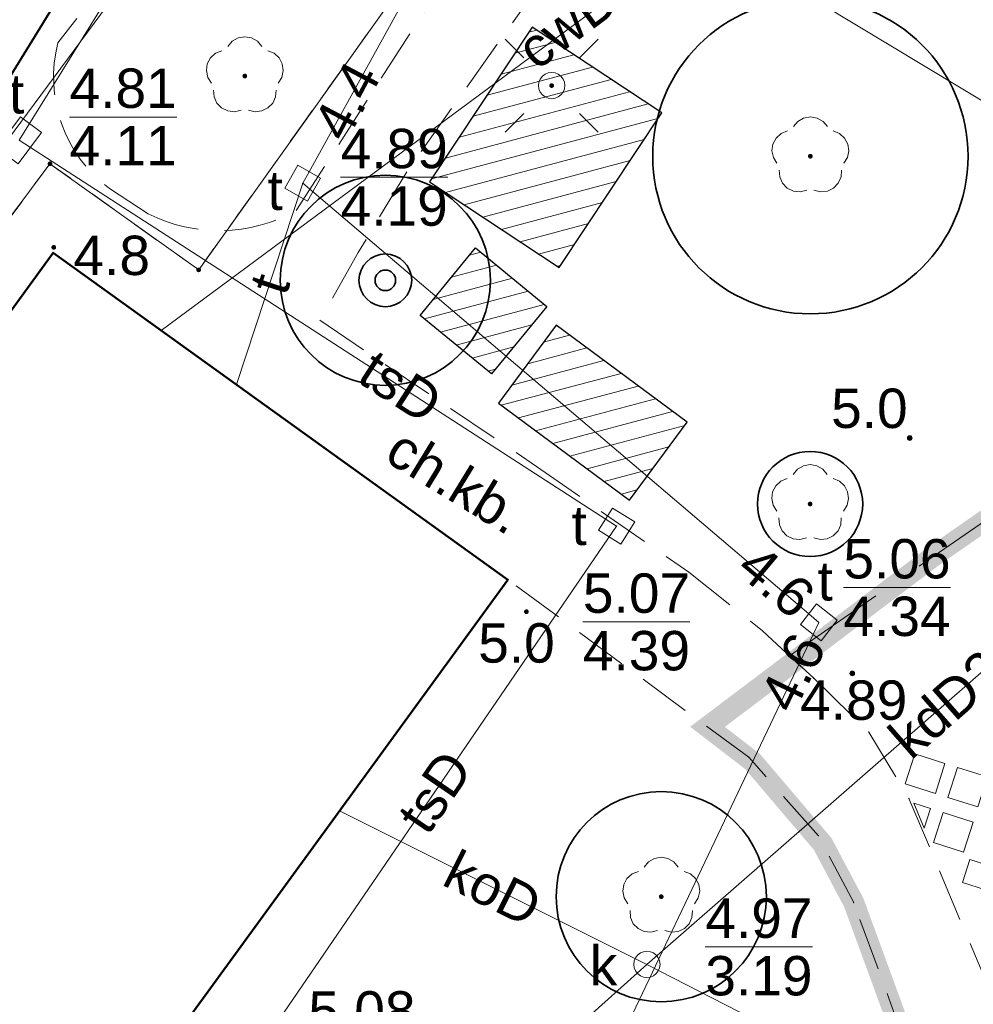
# Model space of a CAD drawing. Extents: x 5477758 to 5478338, y 5918274 to 5918502.
# Tile 47 of 121: x 5477899 to 5477917, y 5918375 to 5918394. Entities that reach past the tile are written whole.
import ezdxf
from ezdxf.enums import TextEntityAlignment as Align

# ---------------------------------------------------------------- set-up
doc = ezdxf.new("R2010")
doc.units = 0
doc.header["$PDSIZE"] = 0.75
for name, pattern in [('budynki akt$0$DASHED', [19.05, 12.7, -6.35]), ('PRZER1-1', [2, 1, -1]), ('PRZER2-1', [3, 2, -1]), ('PRZER4-1', [5, 4, -1])]:
    doc.linetypes.add(name, pattern=pattern)
doc.layers.get('0').update_dxf_attribs({"color": 8, "linetype": 'CONTINUOUS', "lineweight": 13})
for name, color, linetype, lineweight in [('0_PROJEKTOWANE ZABAWKI', 8, 'CONTINUOUS', 0), ('0_PŁYTA CHODNIKOWA_BETONOWA', 8, 'CONTINUOUS', 0), ('A_GRANICA OPRACOWANIA', 8, 'CONTINUOUS', 0), ('GEPPGD', 8, 'CONTINUOUS', 18), ('GESBZO', 8, 'CONTINUOUS', 50), ('GESDZI', 8, 'CONTINUOUS', 18), ('GESUZY', 8, 'PRZER1-1', 18), ('GSPPRB', 8, 'CONTINUOUS', 20), ('GSPRDL', 8, 'CONTINUOUS', 18), ('GSPWPN', 8, 'CONTINUOUS', 13), ('GSPWPN_O', 8, 'CONTINUOUS', 13), ('GSSINN', 8, 'CONTINUOUS', 18), ('GSSKOD', 8, 'PRZER2-1', 18), ('GSSKOD_O', 8, 'PRZER2-1', 18), ('GULCPR', 8, 'CONTINUOUS', 18), ('GULCPR_O', 8, 'CONTINUOUS', 18), ('GULKPR', 8, 'CONTINUOUS', 18), ('GULKPR_O', 8, 'CONTINUOUS', 18), ('GULTPR', 8, 'CONTINUOUS', 18), ('GULTPR_O', 8, 'CONTINUOUS', 18), ('GUPELA', 8, 'CONTINUOUS', 18), ('GUPIKP', 8, 'CONTINUOUS', 18), ('GUPIWZ', 8, 'CONTINUOUS', 18), ('GUPIWZ_O', 8, 'CONTINUOUS', 18), ('GUPKSD', 8, 'CONTINUOUS', 18), ('GUPPRZ', 8, 'CONTINUOUS', 18), ('GUPPRZ_O', 8, 'CONTINUOUS', 18), ('OT_Rzedna', 8, 'CONTINUOUS', 18), ('pomiar', 8, 'CONTINUOUS', 18), ('wysokosci', 8, 'CONTINUOUS', 18), ('zakres', 8, 'PRZER4-1', 50), ('ZZ_drzewo-nanoszone-recznie', 8, 'CONTINUOUS', 35), ('ZZ_grupa', 8, 'CONTINUOUS', 30), ('ZZ_grupa-krzewow-szraf', 8, 'CONTINUOUS', 13), ('ZZ_korona', 8, 'CONTINUOUS', 35)]:
    doc.layers.add(name, color=color, linetype=linetype, lineweight=lineweight)
doc.styles.add('GEO-INFO', font='arial.ttf')
pattern_1 = [(194.933, (5477837.84446, 5918344.9947), (0.0818164, -0.3067773), [])]

# ---------------------------------------------------------------- blocks, each defined once
blk = doc.blocks.new('Płytka betonowa')
for points in [[(5469701.546, 5921608.104), (5469702.146, 5921608.104), (5469702.146, 5921607.504), (5469701.546, 5921607.504), (5469701.546, 5921608.104)], [(5469702.446, 5921608.104), (5469703.046, 5921608.104), (5469703.046, 5921607.504), (5469702.446, 5921607.504), (5469702.446, 5921608.104)]]:
    blk.add_lwpolyline(points)
blk = doc.blocks.new('EPPGN')
blk.add_hatch(color=0).paths.add_polyline_path([(0, -0.09), (0.027812, -0.085595), (0.052901, -0.072812), (0.072812, -0.052901), (0.085595, -0.027812), (0.09, 0), (0.085595, 0.027812), (0.072812, 0.052901), (0.052901, 0.072812), (0.027812, 0.085595), (0, 0.09), (-0.027812, 0.085595), (-0.052901, 0.072812), (-0.072812, 0.052901), (-0.085595, 0.027812), (-0.09, 0), (-0.085595, -0.027812), (-0.072812, -0.052901), (-0.052901, -0.072812), (-0.027812, -0.085595)])
blk = doc.blocks.new('POINT')
at = {"color": 0}
blk.add_point((0, 0), dxfattribs=at)
blk = doc.blocks.new('KOLO')
blk.add_hatch(color=0).paths.add_polyline_path([(-0.5, 0), (-0.482963, -0.12941), (-0.433013, -0.25), (-0.353553, -0.353553), (-0.25, -0.433013), (-0.12941, -0.482963), (0, -0.5), (0.12941, -0.482963), (0.25, -0.433013), (0.353553, -0.353553), (0.433013, -0.25), (0.482963, -0.12941), (0.5, 0), (0.482963, 0.12941), (0.433013, 0.25), (0.353553, 0.353553), (0.25, 0.433013), (0.12941, 0.482963), (0, 0.5), (-0.12941, 0.482963), (-0.25, 0.433013), (-0.353553, 0.353553), (-0.433013, 0.25), (-0.482963, 0.12941)])
blk = doc.blocks.new('OKRAG_PELNY')
at = {"color": 0}
blk.add_lwpolyline([(0, 0.5), (0.12941, 0.482963), (0.25, 0.433013), (0.353553, 0.353553), (0.433013, 0.25), (0.482963, 0.12941), (0.5, 0), (0.482963, -0.12941), (0.433013, -0.25), (0.353553, -0.353553), (0.25, -0.433013), (0.12941, -0.482963), (0, -0.5), (-0.12941, -0.482963), (-0.25, -0.433013), (-0.353553, -0.353553), (-0.433013, -0.25), (-0.482963, -0.12941), (-0.5, 0), (-0.482963, 0.12941), (-0.433013, 0.25), (-0.353553, 0.353553), (-0.25, 0.433013), (-0.12941, 0.482963)], close=True, dxfattribs=at)
blk = doc.blocks.new('SPDLP')
blk.add_hatch(color=0).paths.add_polyline_path([(0, -0.09), (0.027812, -0.085595), (0.052901, -0.072812), (0.072812, -0.052901), (0.085595, -0.027812), (0.09, 0), (0.085595, 0.027812), (0.072812, 0.052901), (0.052901, 0.072812), (0.027812, 0.085595), (0, 0.09), (-0.027812, 0.085595), (-0.052901, 0.072812), (-0.072812, 0.052901), (-0.085595, 0.027812), (-0.09, 0), (-0.085595, -0.027812), (-0.072812, -0.052901), (-0.052901, -0.072812), (-0.027812, -0.085595)])
at = {"color": 0}
for points in [[(-0.648554, 1.126667), (-0.481106, 1.325358), (-0.255912, 1.454989), (0, 1.5), (0.255912, 1.454989), (0.481106, 1.325358), (0.648554, 1.126667)], [(-1.271938, -0.268652), (-1.40916, -0.048001), (-1.462858, 0.20623), (-1.426585, 0.463525), (-1.304695, 0.693003), (-1.11182, 0.867117), (-0.871109, 0.964971)], [(0.871109, 0.964971), (1.11182, 0.867117), (1.304695, 0.693003), (1.426585, 0.463525), (1.462858, 0.20623), (1.40916, -0.048001), (1.271938, -0.268652)], [(-0.137547, -1.292703), (-0.389802, -1.355024), (-0.648184, -1.327532), (-0.881678, -1.213525), (-1.062258, -1.026689), (-1.168249, -0.78945), (-1.186929, -0.530282)], [(1.186929, -0.530282), (1.168249, -0.78945), (1.062258, -1.026689), (0.881678, -1.213525), (0.648184, -1.327532), (0.389802, -1.355024), (0.137547, -1.292703)]]:
    blk.add_lwpolyline(points, dxfattribs=at)
blk = doc.blocks.new('PROSTOKAT1_5-1_PELNY')
at = {"color": 0}
blk.add_lwpolyline([(0.75, -0.5), (-0.75, -0.5), (-0.75, 0.5), (0.75, 0.5)], close=True, dxfattribs=at)
blk = doc.blocks.new('KWADRAT_NIEPRZEZR')
at = {"color": 0}
blk.add_lwpolyline([(-0.5, -0.5), (0.5, -0.5), (0.5, 0.5), (-0.5, 0.5)], close=True, dxfattribs=at)
blk = doc.blocks.new('SUEO')
blk.add_hatch(color=0).paths.add_polyline_path([(-0.002174, 0.089974), (0.023762, 0.086807), (0.042561, 0.0793), (0.060131, 0.066965), (0.076266, 0.047786), (0.086234, 0.025762), (0.089972, 0.002226), (0.088646, -0.015553), (0.081114, -0.038994), (0.066834, -0.060276), (0.049699, -0.075033), (0.027576, -0.085671), (0.004027, -0.08991), (-0.019639, -0.087831), (-0.040932, -0.080154), (-0.059082, -0.067892), (-0.073734, -0.051607), (-0.08374, -0.032979), (-0.089221, -0.011817), (-0.089063, 0.012951), (-0.082571, 0.035806), (-0.069528, 0.057148), (-0.048957, 0.075519), (-0.026898, 0.085887)])
at = {"color": 0}
for points in [[(-1.767767, 1.767767), (-1.06066, 1.06066)], [(1.767767, 1.767767), (1.06066, 1.06066)], [(-1.767767, -1.767767), (-1.06066, -1.06066)], [(1.767767, -1.767767), (1.06066, -1.06066)]]:
    blk.add_lwpolyline(points, dxfattribs=at)
blk = doc.blocks.new('OTRN')
at = {"linetype": 'Continuous', "lineweight": 13}
blk.add_hatch(color=0, dxfattribs=at).paths.add_polyline_path([(0, -0.091, 1), (0, 0.091, 1)])
at = {"color": 0, "linetype": 'Continuous', "lineweight": 13}
blk.add_circle((0, 0), 0.0906, dxfattribs=at)
blk = doc.blocks.new('drzewo-odreczne')
at = {"layer": 'ZZ_drzewo-nanoszone-recznie', "linetype": 'Continuous'}
for radius in [0.502, 0.196]:
    blk.add_circle((0, 0), radius, dxfattribs=at)
blk = doc.blocks.new('plyty_x3')
for points in [[(5477916.16, 5918379.424), (5477915.978, 5918378.852), (5477915.406, 5918379.034), (5477915.588, 5918379.606), (5477916.16, 5918379.424)], [(5477915.887, 5918378.566), (5477915.768, 5918378.192), (5477915.567, 5918378.668), (5477915.887, 5918378.566)]]:
    blk.add_lwpolyline(points)

msp = doc.modelspace()

# ---------------------------------------------------------------- hatches: boundary and pattern name
at = {"layer": 'ZZ_grupa-krzewow-szraf'}
h = msp.add_hatch(dxfattribs=at)
h.set_pattern_fill('ANSI31', color=256, scale=0.1, angle=90)
h.set_pattern_definition(pattern_1)
h.paths.add_polyline_path([(5477908.821, 5918388.862), (5477910.771, 5918391.808), (5477908.306, 5918393.44), (5477906.355, 5918390.493)])
h = msp.add_hatch(dxfattribs=at)
h.set_pattern_fill('ANSI31', color=256, scale=0.1, angle=90)
h.set_pattern_definition(pattern_1)
h.paths.add_polyline_path([(5477907.532, 5918386.838), (5477908.586, 5918388.121), (5477907.228, 5918389.237), (5477906.173, 5918387.954)])
h = msp.add_hatch(dxfattribs=at)
h.set_pattern_fill('ANSI31', color=256, scale=0.1, angle=90)
h.set_pattern_definition([(194.933, (5477839.079, 5918346.2483), (0.0818164, -0.3067773), [])])
h.paths.add_polyline_path([(5477907.665, 5918386.281), (5477910.158, 5918384.438), (5477911.255, 5918385.921), (5477908.762, 5918387.765)])

# ---------------------------------------------------------------- linework, layer by layer
at = {"layer": '0_PROJEKTOWANE ZABAWKI'}
msp.add_lwpolyline([(5477916.933, 5918377.017), (5477917.073, 5918377.455), (5477916.634, 5918377.594), (5477916.495, 5918377.156), (5477916.933, 5918377.017)], dxfattribs=at)
at = {"layer": 'A_GRANICA OPRACOWANIA', "linetype": 'budynki akt$0$DASHED', "ltscale": 0.1, "const_width": 0.4}
msp.add_lwpolyline([(5477939.869, 5918356.504), (5477940.619, 5918356.896), (5477942.101, 5918363.93), (5477943.898, 5918372.463), (5477938.811, 5918375.814), (5477939.356, 5918376.864), (5477927.622, 5918384.214), (5477926.949, 5918383.275), (5477923.735, 5918385.254), (5477924.621, 5918386.867), (5477922.565, 5918387.972), (5477915.954, 5918383.377), (5477911.642, 5918380.121), (5477912.501, 5918379.46), (5477913.835, 5918377.89), (5477914.426, 5918376.774), (5477916.433, 5918371.286), (5477916.349, 5918370.613), (5477938.795, 5918354.966), (5477939.869, 5918356.504)], dxfattribs=at)
at = {"layer": 'GESBZO', "linetype": 'Continuous', "lineweight": 50}
msp.add_lwpolyline([(5477870.317, 5918349.4), (5477899.19, 5918389.146), (5477907.843, 5918382.921), (5477878.9, 5918343.165)], close=True, dxfattribs=at)
at = {"layer": 'GESDZI', "linetype": 'Continuous', "lineweight": 18}
for points in [[(5477927.041, 5918302.392), (5477865.49, 5918345.57), (5477899.13, 5918390.84), (5477901.96, 5918388.82), (5477916.33, 5918408.95), (5477922.92, 5918418.17), (5477913.96, 5918422.85), (5477897.73, 5918431.34), (5477895.359, 5918432.58)], [(5477972.897, 5918373.915), (5477916.33, 5918408.95), (5477901.96, 5918388.82), (5477899.13, 5918390.84), (5477865.49, 5918345.57), (5477927.041, 5918302.392)]]:
    msp.add_lwpolyline(points, dxfattribs=at)
at = {"layer": 'GESUZY', "linetype": 'PRZER1-1', "lineweight": 18, "ltscale": 0.5}
for points in [[(5477927.041, 5918302.392), (5477865.49, 5918345.57), (5477899.13, 5918390.84), (5477901.96, 5918388.82), (5477916.33, 5918408.95), (5477972.897, 5918373.915)], [(5477972.897, 5918373.915), (5477916.33, 5918408.95), (5477901.96, 5918388.82), (5477899.13, 5918390.84), (5477865.49, 5918345.57), (5477927.041, 5918302.392)]]:
    msp.add_lwpolyline(points, dxfattribs=at)
at = {"layer": 'GSPPRB', "linetype": 'Continuous', "lineweight": 20}
for p in [(5477899.19, 5918389.146), (5477901.249, 5918387.665), (5477902.681, 5918386.635), (5477907.843, 5918382.921), (5477913.664, 5918381.047), (5477914.71, 5918380.022), (5477912.428, 5918379.542), (5477915.475, 5918378.759), (5477904.64, 5918378.521), (5477913.752, 5918378.047), (5477914.426, 5918376.774)]:
    msp.add_point(p, dxfattribs=at)
at = {"layer": 'GSSINN', "linetype": 'Continuous', "lineweight": 18}
msp.add_lwpolyline([(5477913.664, 5918381.047), (5477913.201, 5918381.474)], dxfattribs=at)
at = {"layer": 'GSSKOD', "linetype": 'PRZER2-1', "lineweight": 18, "ltscale": 0.5}
for points in [[(5477900.261, 5918390.369), (5477901, 5918389.887, 0.248684), (5477903.814, 5918389.947), (5477906.674, 5918394.398), (5477915.085, 5918407.763, 0.247475), (5477914.641, 5918409.933)], [(5477911.534, 5918409.059), (5477899.283, 5918393.144, 0.305414), (5477900.261, 5918390.369)]]:
    msp.add_lwpolyline(points, format="xyb", dxfattribs=at)
for points in [[(5477917.56, 5918408.197), (5477911.982, 5918399.231), (5477905.919, 5918390.686), (5477904.995, 5918389.152), (5477904.268, 5918387.86), (5477908.39, 5918385.079), (5477911.285, 5918383.065), (5477912.686, 5918381.948), (5477913.664, 5918381.047)], [(5477899.19, 5918389.146), (5477870.317, 5918349.4)], [(5477907.843, 5918382.921), (5477899.19, 5918389.146)], [(5477915.983, 5918368.908), (5477916.449, 5918370.316), (5477916.433, 5918371.286), (5477914.426, 5918376.774), (5477913.752, 5918378.047), (5477912.428, 5918379.542), (5477907.843, 5918382.921)], [(5477913.664, 5918381.047), (5477914.71, 5918380.022), (5477915.475, 5918378.759), (5477917.761, 5918373.34), (5477918.755, 5918371.916), (5477919.712, 5918371.162)]]:
    msp.add_lwpolyline(points, dxfattribs=at)
at = {"layer": 'GSSKOD', "linetype": 'PRZER2-1', "lineweight": 18}
msp.add_lwpolyline([(5477913.201, 5918381.474), (5477922.112, 5918387.635), (5477923.78, 5918386.612), (5477923.191, 5918385.588), (5477926.949, 5918383.275), (5477927.622, 5918384.214), (5477939.356, 5918376.864), (5477938.811, 5918375.814), (5477943.898, 5918372.463), (5477940.619, 5918356.896), (5477940.619, 5918356.896)], dxfattribs=at)
at = {"layer": 'GULCPR', "linetype": 'Continuous', "lineweight": 18}
msp.add_lwpolyline([(5477901.249, 5918387.665), (5477914.632, 5918397.581)], dxfattribs=at)
at = {"layer": 'GULKPR', "linetype": 'Continuous', "lineweight": 18}
for points in [[(5477915.758, 5918414.847), (5477904.421, 5918399.536), (5477906.967, 5918402.974), (5477866.761, 5918348.672)], [(5477938.504, 5918379.01), (5477904.421, 5918399.536)], [(5477923.346, 5918386.286), (5477922.742, 5918386.303), (5477910.49, 5918375.599)], [(5477904.64, 5918378.521), (5477910.49, 5918375.599)], [(5477910.49, 5918375.599), (5477899.231, 5918365.503)], [(5477920.222, 5918370.601), (5477910.49, 5918375.599)]]:
    msp.add_lwpolyline(points, dxfattribs=at)
at = {"layer": 'GULTPR', "linetype": 'Continuous', "lineweight": 18}
for points in [[(5477922.67, 5918425.86), (5477922.52, 5918425.566), (5477912.874, 5918406.653), (5477912.76, 5918406.43), (5477912.639, 5918406.211), (5477904.061, 5918390.689), (5477903.94, 5918390.47), (5477913.569, 5918382.272), (5477913.76, 5918382.11), (5477913.65, 5918381.879), (5477908.41, 5918370.85), (5477908.262, 5918370.649), (5477904.55, 5918365.6), (5477904.751, 5918365.452), (5477947.345, 5918334.06)], [(5477908.029, 5918406.56), (5477898.547, 5918391.286)], [(5477898.547, 5918391.286), (5477909.913, 5918383.941)], [(5477903.94, 5918390.47), (5477902.681, 5918386.635)], [(5477909.913, 5918383.941), (5477902.995, 5918373.828)]]:
    msp.add_lwpolyline(points, dxfattribs=at)
at = {"layer": 'GUPPRZ_O', "linetype": 'Continuous', "lineweight": 9, "flags": 128}
for points in [[(5477899.503, 5918391.73), (5477901.542, 5918391.73)], [(5477904.661, 5918390.582), (5477906.7, 5918390.582)], [(5477914.229, 5918382.773), (5477916.267, 5918382.773)], [(5477909.271, 5918382.118), (5477911.309, 5918382.118)], [(5477911.601, 5918375.931), (5477913.639, 5918375.931)]]:
    msp.add_lwpolyline(points, dxfattribs=at)
at = {"layer": 'zakres', "linetype": 'PRZER4-1', "lineweight": 40}
msp.add_lwpolyline([(5477963.54, 5918377.848), (5477941.504, 5918392.244), (5477979.546, 5918459.295), (5477938.033, 5918482.848), (5477904.167, 5918427.813), (5477915.775, 5918420.837), (5477872.982, 5918351.171), (5477887.852, 5918340.978), (5477923.836, 5918315.921)], close=True, dxfattribs=at)
at = {"layer": 'ZZ_grupa', "elevation": 10.8}
msp.add_lwpolyline([(5477908.821, 5918388.862), (5477910.771, 5918391.808), (5477908.306, 5918393.44), (5477906.355, 5918390.493)], close=True, dxfattribs=at)
at = {"layer": 'ZZ_grupa'}
for points in [[(5477908.586, 5918388.121), (5477907.532, 5918386.838), (5477906.173, 5918387.954), (5477907.228, 5918389.237)], [(5477907.665, 5918386.281), (5477910.158, 5918384.438), (5477911.255, 5918385.921), (5477908.762, 5918387.765)]]:
    msp.add_lwpolyline(points, close=True, dxfattribs=at)
at = {"layer": 'ZZ_korona'}
for centre, radius in [((5477913.6, 5918390.983, 10.12), 3), ((5477905.512, 5918388.621, 10.18), 2), ((5477913.595, 5918384.363), 1), ((5477910.762, 5918376.887), 2)]:
    msp.add_circle(centre, radius, dxfattribs=at)

# ---------------------------------------------------------------- block references
at = {"layer": '0_PŁYTA CHODNIKOWA_BETONOWA'}
msp.add_blockref('plyty_x3', (0, 0), dxfattribs=at)
at = {"layer": '0_PŁYTA CHODNIKOWA_BETONOWA', "rotation": 252.3716147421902}
msp.add_blockref('Płytka betonowa', (1490838.922, 12924539.754), dxfattribs=at)
at = {"layer": 'GEPPGD', "lineweight": 18, "xscale": 0.5, "yscale": 0.5}
for p in [(5477899.13, 5918390.84), (5477901.96, 5918388.82)]:
    msp.add_blockref('EPPGN', p, dxfattribs=at)
at = {"layer": 'GSPRDL', "lineweight": 18, "xscale": 0.5, "yscale": 0.5}
for p in [(5477902.838, 5918392.509), (5477913.6, 5918390.983), (5477913.595, 5918384.363), (5477910.762, 5918376.887)]:
    msp.add_blockref('SPDLP', p, dxfattribs=at)
at = {"layer": 'GSPWPN', "lineweight": 13, "xscale": 0.09, "yscale": 0.09}
for p in [(5477899.203, 5918389.248), (5477908.196, 5918382.313)]:
    msp.add_blockref('KOLO', p, dxfattribs=at)
at = {"layer": 'GUPELA', "lineweight": 18, "xscale": 0.5, "yscale": 0.5}
for name, p in [('SUEO', (5477908.677, 5918392.328, 10.15)), ('OKRAG_PELNY', (5477908.677, 5918392.328, 10.16))]:
    msp.add_blockref(name, p, dxfattribs=at)
at = {"layer": 'GUPIKP', "lineweight": 18, "xscale": 0.5, "yscale": 0.5}
for p in [(5477903.94, 5918390.47), (5477909.913, 5918383.941), (5477913.76, 5918382.11)]:
    msp.add_blockref('POINT', p, dxfattribs=at)
at = {"layer": 'GUPIWZ', "lineweight": 18, "yscale": 0.5}
for name, p, xscale, rotation in [('PROSTOKAT1_5-1_PELNY', (5477898.547, 5918391.286), 0.5, 53.2177913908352), ('KWADRAT_NIEPRZEZR', (5477903.94, 5918390.47), 0.5, 330.2597751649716), ('KWADRAT_NIEPRZEZR', (5477909.913, 5918383.941), 0.5, 327.977112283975), ('KWADRAT_NIEPRZEZR', (5477913.76, 5918382.11), 0.4999999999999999, 141.9952105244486)]:
    msp.add_blockref(name, p, dxfattribs=dict(at, xscale=xscale, rotation=rotation))
at = {"layer": 'GUPIWZ', "lineweight": 18, "xscale": 0.5, "yscale": 0.5}
msp.add_blockref('OKRAG_PELNY', (5477910.49, 5918375.599), dxfattribs=at)
at = {"layer": 'GUPKSD', "lineweight": 18, "xscale": 0.5, "yscale": 0.5}
msp.add_blockref('POINT', (5477910.49, 5918375.599), dxfattribs=at)
at = {"layer": 'GUPPRZ', "lineweight": 18}
for p in [(5477904.061, 5918390.689), (5477903.94, 5918390.47), (5477909.913, 5918383.941), (5477913.569, 5918382.272), (5477913.76, 5918382.11), (5477913.65, 5918381.879), (5477910.49, 5918375.599)]:
    msp.add_blockref('POINT', p, dxfattribs=at)
at = {"layer": 'OT_Rzedna', "linetype": 'Continuous', "xscale": 0.5, "yscale": 0.5, "zscale": 0.5}
for p in [(5477915.491, 5918385.618), (5477914.397, 5918381.137)]:
    msp.add_blockref('OTRN', p, dxfattribs=at)
at = {"layer": 'ZZ_drzewo-nanoszone-recznie', "rotation": 98.49156574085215}
msp.add_blockref('drzewo-odreczne', (5477905.512, 5918388.621, 10.18), dxfattribs=at)

# ---------------------------------------------------------------- texts
at = {"layer": 'GSPWPN_O', "linetype": 'Continuous', "lineweight": 0, "style": 'GEO-INFO'}
for s, p in [('4.8', (5477899.578, 5918388.721)), ('5.0', (5477907.279, 5918381.343))]:
    msp.add_text(s, height=0.75, dxfattribs=at).set_placement(p)
at = {"layer": 'GSSKOD_O', "linetype": 'Continuous', "lineweight": 0, "style": 'GEO-INFO'}
msp.add_text('ch.kb.', height=0.75, rotation=328.6198, dxfattribs=at).set_placement((5477906.858, 5918384.809), align=Align.MIDDLE)
at = {"layer": 'GULCPR_O', "linetype": 'Continuous', "lineweight": 0, "style": 'GEO-INFO'}
msp.add_text('cwD65', height=0.75, rotation=36.5373, dxfattribs=at).set_placement((5477909.449, 5918393.855), align=Align.MIDDLE)
at = {"layer": 'GULKPR_O', "linetype": 'Continuous', "lineweight": 0, "style": 'GEO-INFO'}
for s, rotation, p in [('kdD200', 41.1424, (5477916.616, 5918380.951)), ('koD', 333.4638, (5477907.565, 5918377.06))]:
    msp.add_text(s, height=0.75, rotation=rotation, dxfattribs=at).set_placement(p, align=Align.MIDDLE)
at = {"layer": 'GULTPR_O', "linetype": 'Continuous', "lineweight": 0, "style": 'GEO-INFO'}
for s, rotation, p in [('t', 71.8213, (5477903.31, 5918388.552)), ('tsD', 327.1272, (5477905.801, 5918386.597)), ('tsD', 55.6272, (5477906.454, 5918378.884))]:
    msp.add_text(s, height=0.75, rotation=rotation, dxfattribs=at).set_placement(p, align=Align.MIDDLE)
at = {"layer": 'GUPIWZ_O', "linetype": 'Continuous', "lineweight": 0, "style": 'GEO-INFO'}
for s, p in [('t', (5477898.641, 5918391.797)), ('t', (5477903.56, 5918389.96)), ('t', (5477909.347, 5918383.581)), ('t', (5477914.028, 5918382.525)), ('k', (5477909.925, 5918375.202))]:
    msp.add_text(s, height=0.75, dxfattribs=at).set_placement(p, align=Align.RIGHT)
at = {"layer": 'GUPPRZ_O', "linetype": 'Continuous', "lineweight": 0, "style": 'GEO-INFO'}
for s, p in [('4.81', (5477899.503, 5918391.903)), ('4.11', (5477899.503, 5918390.808)), ('4.89', (5477904.661, 5918390.755)), ('4.19', (5477904.661, 5918389.66)), ('5.06', (5477914.229, 5918382.945)), ('5.07', (5477909.271, 5918382.291)), ('4.34', (5477914.229, 5918381.85)), ('4.39', (5477909.271, 5918381.196)), ('4.97', (5477911.601, 5918376.103)), ('3.19', (5477911.601, 5918375.008)), ('5.08', (5477904.048, 5918374.337))]:
    msp.add_text(s, height=0.75, dxfattribs=at).set_placement(p)
for s, rotation, p in [('4.4', 62.1659, (5477904.432, 5918391.395)), ('4.6', 320.0149, (5477912.398, 5918383.362)), ('4.6', 64.1344, (5477912.944, 5918380.507))]:
    msp.add_text(s, height=0.75, rotation=rotation, dxfattribs=at).set_placement(p, align=Align.MIDDLE_LEFT)
at = {"layer": 'pomiar', "style": 'GEO-INFO'}
msp.add_text('5.0', height=0.75, dxfattribs=at).set_placement((5477913.995, 5918386.56), align=Align.TOP_LEFT)
at = {"layer": 'wysokosci', "style": 'GEO-INFO'}
msp.add_text('4.89', height=0.75, dxfattribs=at).set_placement((5477913.405, 5918381.004), align=Align.TOP_LEFT)

doc.saveas('drawing.dxf')
